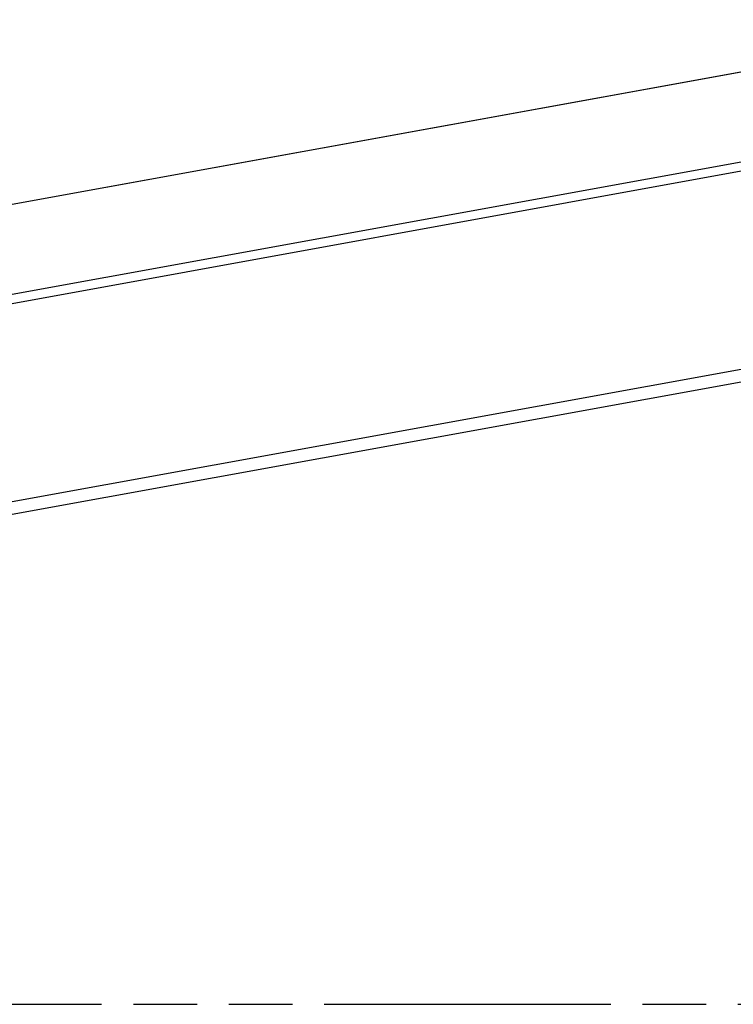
# Model space of a CAD drawing. Header units: millimetres. Extents: x 0 to 210, y 0 to 297.
# Tile 10 of 12: x 72 to 94, y 208 to 238. Entities that reach past the tile are written whole.
import ezdxf

# ---------------------------------------------------------------- set-up
doc = ezdxf.new("R2010")
doc.units = ezdxf.units.MM
doc.header["$LTSCALE"] = 19.36
doc.linetypes.add('PHANTOM', pattern=[0.8, 0.45, -0.05, 0.1, -0.05, 0.1, -0.05])
doc.layers.get('0').update_dxf_attribs({"linetype": 'CONTINUOUS'})
doc.layers.add('DEFAULT_3', color=7, linetype='PHANTOM')

msp = doc.modelspace()

# ---------------------------------------------------------------- linework, layer by layer
at = {"color": 7, "linetype": 'CONTINUOUS'}
for p, q in [((58.68892, 229.66049), (135.37426, 243.57739)), ((56.32909, 219.80697), (149.32255, 236.68348))]:
    msp.add_line(p, q, dxfattribs=at)
at = {"color": 9, "linetype": 'CONTINUOUS'}
for p, q in [((135.36304, 243.56567), (58.78107, 229.66753)), ((64.60203, 227.99734), (141.18399, 241.89549)), ((141.58439, 241.67633), (64.48813, 227.68485)), ((56.56045, 220.23304), (149.55392, 237.10955))]:
    msp.add_line(p, q, dxfattribs=at)
at = {"layer": 'DEFAULT_3', "color": 7, "linetype": 'PHANTOM'}
msp.add_line((50.12864, 207.68), (150.12864, 207.68), dxfattribs=at)

doc.saveas('drawing.dxf')
